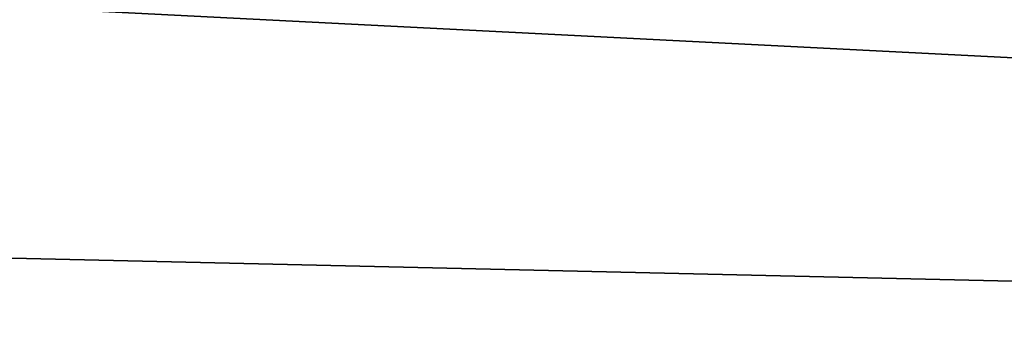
# Model space of a CAD drawing. Extents: x -775 to 775, y -775 to 775.
# Tile 160 of 256: x -6.745 to -5.995, y -745.891 to -745.662. Entities that reach past the tile are written whole.
import ezdxf

# ---------------------------------------------------------------- set-up
doc = ezdxf.new("R2010")
doc.units = 0
doc.layers.get('0').update_dxf_attribs({"color": 13, "linetype": 'CONTINUOUS'})

# ---------------------------------------------------------------- blocks, each defined once
blk = doc.blocks.new('OBJ_000001')
for p, q in [((-76.1798, -742.10524), (0, -745.99705)), ((-76.1798, -742.10524, 38.99984), (0, -745.99705, 38.99984)), ((0, -745.99705, 2.99999), (-76.1798, -742.10524, 2.99999))]:
    blk.add_line(p, q)
blk = doc.blocks.new('OBJ_000002')
for p, q in [((-34.1758, -745.21977, 6.99997), (0, -745.99705, 6.99997)), ((0, -745.99705, 30.16272), (-34.1758, -745.21977, 30.16272))]:
    blk.add_line(p, q)
blk = doc.blocks.new('SKPE74C')
for name in ['OBJ_000002', 'OBJ_000001']:
    blk.add_blockref(name, (0, 0))

msp = doc.modelspace()

# ---------------------------------------------------------------- block references
msp.add_blockref('SKPE74C', (0, 0))

doc.saveas('drawing.dxf')
